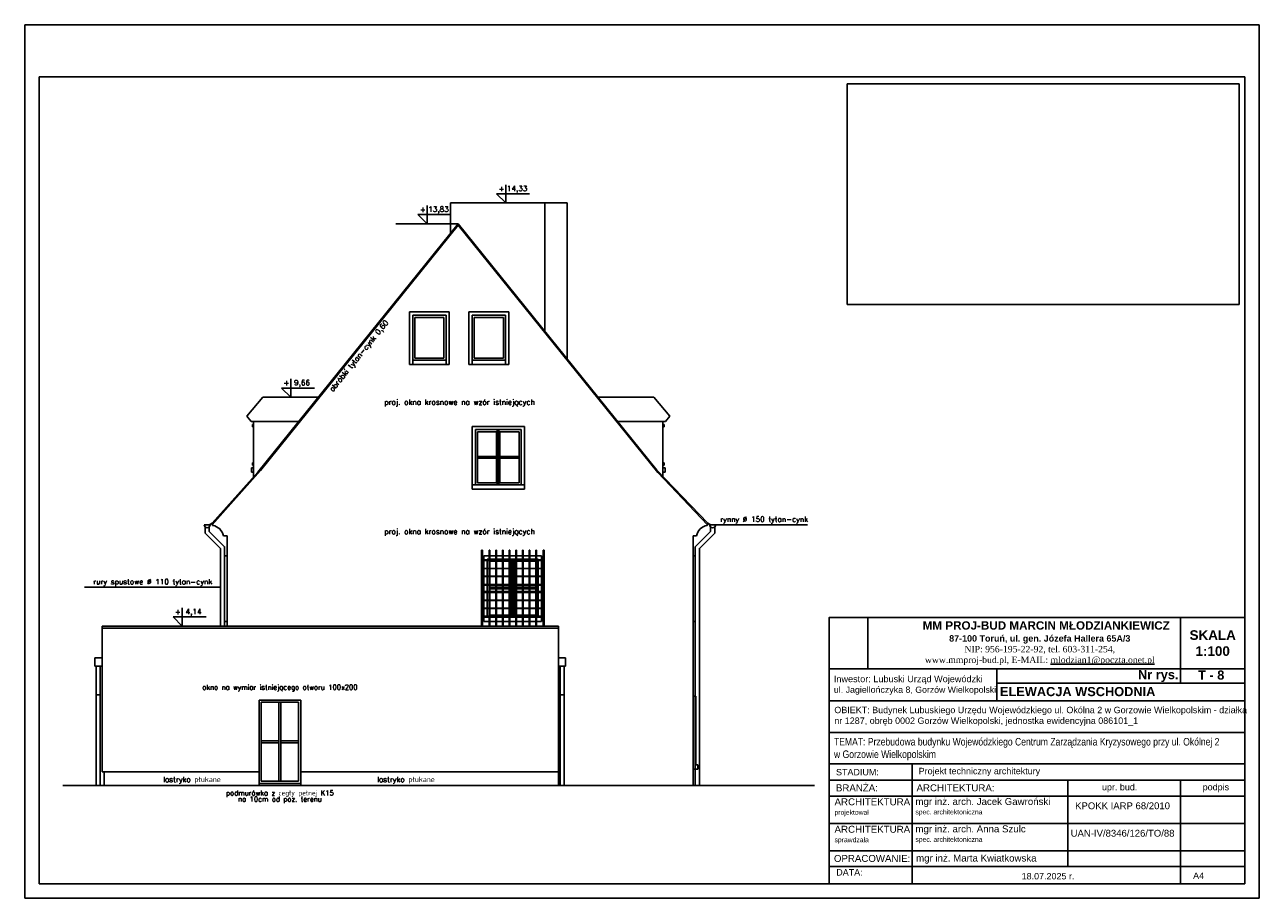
# Model space of a CAD drawing. Header units: millimetres. Extents: x 11979 to 37895, y 18730 to 47884.
# Tile 85 of 256: x 34200 to 37170, y 28052 to 30152. Entities that reach past the tile are written whole.
import ezdxf
from ezdxf.enums import TextEntityAlignment as Align

# ---------------------------------------------------------------- set-up
doc = ezdxf.new("R2010")
doc.units = ezdxf.units.MM
doc.linetypes.add('HIDDEN', pattern=[0.375, 0.25, -0.125])
for name, color, linetype in [('-LI-WIDOK', 2, 'Continuous'), ('-MEBLE', 1, 'Continuous'), ('-RAMKA', 2, 'Continuous'), ('-TABELKA', 2, 'Continuous'), ('-WYMIAR', 8, 'Continuous'), ('0-RAMKA-1', 2, 'Continuous'), ('_PROJEKTOWANE', 5, 'Continuous'), ('KRESKOWANIE', 8, 'Continuous'), ('PATTERN_CLASS', 7, 'Continuous'), ('PROJEKTOWANE', 5, 'Continuous')]:
    doc.layers.add(name, color=color, linetype=linetype)
doc.styles.add('ARIAL', font='arial.ttf', dxfattribs={"height": 0.5})
doc.styles.add('SIMPLEX', font='simplex')
picture_1 = doc.add_image_def('image3.jpg', size_in_pixel=(3264, 1836))
picture_2 = doc.add_image_def('image6.jpg', size_in_pixel=(2304, 3037))

# ---------------------------------------------------------------- blocks, each defined once
blk = doc.blocks.new('FRWERFRWFSDWR')
at = {"layer": '-RAMKA', "color": 8}
for p, q in [((7167.9, 12472.2), (10137.9, 12472.2)), ((7167.9, 12472.2), (7167.9, 10372.2)), ((10137.9, 12472.2), (10137.9, 10372.2)), ((7167.9, 10372.2), (10137.9, 10372.2))]:
    blk.add_line(p, q, dxfattribs=at)
at = {"layer": '-RAMKA', "color": 2}
for p, q in [((10102.9, 12347.2), (7202.9, 12347.2)), ((7202.9, 12347.2), (7202.9, 10407.2)), ((7202.9, 10407.2), (10102.9, 10407.2))]:
    blk.add_line(p, q, dxfattribs=at)
at = {"layer": '-RAMKA'}
blk.add_line((10102.9, 10407.2), (10102.9, 12347.2), dxfattribs=at)

msp = doc.modelspace()

# ---------------------------------------------------------------- linework, layer by layer
at = {"layer": '-LI-WIDOK'}
for p, q in [((35224.25, 29723.62), (35505.25, 29723.62)), ((35224.25, 29650.06), (35224.25, 29723.62)), ((35451.25, 29415.71), (35451.25, 29723.62)), ((35505.25, 29348.75), (35505.25, 29723.62)), ((35243.27, 29673.62), (34761.27, 29076.62)), ((35243.27, 29673.62), (35720.66, 29081.62)), ((35221.77, 29461.62), (35125.77, 29461.62)), ((35125.77, 29461.62), (35125.77, 29335.62)), ((35213.77, 29453.62), (35133.77, 29453.62)), ((35133.77, 29453.62), (35133.77, 29345.62)), ((35213.77, 29345.62), (35213.77, 29453.62)), ((35221.77, 29335.62), (35221.77, 29461.62)), ((35364.77, 29461.62), (35268.77, 29461.62)), ((35268.77, 29461.62), (35268.77, 29335.62)), ((35356.77, 29453.62), (35276.77, 29453.62)), ((35276.77, 29453.62), (35276.77, 29345.62)), ((35356.77, 29345.62), (35356.77, 29453.62)), ((35364.77, 29335.62), (35364.77, 29461.62)), ((35133.77, 29345.62), (35213.77, 29345.62)), ((35133.77, 29345.62), (35133.77, 29335.62)), ((35213.77, 29345.62), (35213.77, 29335.62)), ((35276.77, 29345.62), (35356.77, 29345.62)), ((35276.77, 29345.62), (35276.77, 29335.62)), ((35356.77, 29345.62), (35356.77, 29335.62)), ((35125.77, 29335.62), (35221.77, 29335.62)), ((35268.77, 29335.62), (35364.77, 29335.62)), ((34734.45, 29210.82), (34773.14, 29256.69)), ((34907.05, 29256.69), (34773.14, 29256.69)), ((35579.49, 29256.69), (35713.4, 29256.69)), ((35752.09, 29210.82), (35713.4, 29256.69)), ((34745.02, 29198.05), (34734.45, 29210.82)), ((34859.76, 29198.05), (34745.02, 29198.05)), ((34750.87, 29103.34), (34750.87, 29198.05)), ((34755.87, 29198.05), (34859.76, 29198.05)), ((35626.77, 29198.05), (35741.52, 29198.05)), ((35730.66, 29198.05), (35626.77, 29198.05)), ((35735.66, 29103.34), (35735.66, 29198.05)), ((35741.52, 29198.05), (35752.09, 29210.82)), ((34750.87, 29191.11), (34747.99, 29191.11)), ((34747.99, 29191.11), (34747.99, 29185.44)), ((34747.99, 29185.44), (34750.87, 29185.44)), ((34750.87, 29185.44), (34750.87, 29181.33)), ((35402.44, 29186.62), (35276.77, 29186.62)), ((35276.77, 29186.62), (35276.77, 29035.62)), ((35394.44, 29178.62), (35284.77, 29178.62)), ((35284.77, 29178.62), (35284.77, 29045.62)), ((35394.44, 29045.62), (35394.44, 29178.62)), ((35402.44, 29035.62), (35402.44, 29186.62)), ((35735.66, 29191.11), (35738.54, 29191.11)), ((35735.66, 29185.44), (35735.66, 29181.33)), ((35738.54, 29185.44), (35735.66, 29185.44)), ((35738.54, 29191.11), (35738.54, 29185.44)), ((34651.27, 28953.62), (34761.27, 29076.62)), ((34745.87, 29076.62), (34745.87, 29086.62)), ((34745.87, 29086.62), (34750.87, 29086.62)), ((34750.87, 29076.62), (34745.87, 29076.62)), ((34747.99, 29099.24), (34750.87, 29099.24)), ((34747.99, 29093.57), (34747.99, 29099.24)), ((34750.87, 29093.57), (34747.99, 29093.57)), ((34750.87, 29099.24), (34750.87, 29103.34)), ((34750.87, 29065), (34750.87, 29099.24)), ((35843.25, 28953.62), (35720.66, 29081.62)), ((35735.66, 29099.24), (35735.66, 29103.34)), ((35735.66, 29065.96), (35735.66, 29099.24)), ((35738.54, 29099.24), (35735.66, 29099.24)), ((35735.66, 29093.57), (35738.54, 29093.57)), ((35740.66, 29086.62), (35735.66, 29086.62)), ((35735.66, 29076.62), (35740.66, 29076.62)), ((35738.54, 29093.57), (35738.54, 29099.24)), ((35740.66, 29076.62), (35740.66, 29086.62)), ((35276.77, 29045.62), (35402.44, 29045.62)), ((35276.77, 29035.62), (35402.44, 29035.62)), ((34651.27, 28950.18), (34651.27, 28953.62)), ((35843.25, 28950.18), (35843.25, 28953.62)), ((34683.27, 28923.62), (34678.27, 28923.62)), ((34687.27, 28923.62), (34682.27, 28923.62)), ((34687.27, 28706.39), (34687.27, 28923.62)), ((35808.27, 28362.62), (35808.27, 28923.62)), ((35808.27, 28923.62), (35816.25, 28923.62)), ((34687.27, 28875.62), (34681.27, 28875.62)), ((34681.27, 28875.62), (34681.27, 28870.62)), ((34681.27, 28875.62), (34681.27, 28727.62)), ((34687.27, 28882.62), (34687.27, 28876.62)), ((34687.27, 28727.62), (34687.27, 28876.62)), ((35317.49, 28875.62), (35304.77, 28875.62)), ((35304.77, 28875.62), (35304.77, 28866.1)), ((35333.49, 28875.62), (35319.49, 28875.62)), ((35349.49, 28875.62), (35335.49, 28875.62)), ((35365.49, 28875.62), (35351.49, 28875.62)), ((35381.49, 28875.62), (35367.49, 28875.62)), ((35397.49, 28875.62), (35383.49, 28875.62)), ((35413.49, 28875.62), (35399.49, 28875.62)), ((35429.49, 28875.62), (35415.49, 28875.62)), ((35443.77, 28875.62), (35431.49, 28875.62)), ((35443.77, 28866.1), (35443.77, 28875.62)), ((35813.27, 28875.62), (35808.27, 28875.62)), ((35304.77, 28864.1), (35304.77, 28845.1)), ((35304.77, 28844.6), (35304.77, 28826.26)), ((35312.77, 28867.62), (35312.77, 28866.1)), ((35317.49, 28867.62), (35312.77, 28867.62)), ((35312.77, 28864.1), (35312.77, 28845.1)), ((35312.77, 28844.6), (35312.77, 28826.26)), ((35333.49, 28867.62), (35319.49, 28867.62)), ((35349.49, 28867.62), (35335.49, 28867.62)), ((35365.49, 28867.62), (35351.49, 28867.62)), ((35381.49, 28867.62), (35367.49, 28867.62)), ((35397.49, 28867.62), (35383.49, 28867.62)), ((35413.49, 28867.62), (35399.49, 28867.62)), ((35429.49, 28867.62), (35415.49, 28867.62)), ((35435.77, 28867.62), (35431.49, 28867.62)), ((35435.77, 28866.1), (35435.77, 28867.62)), ((35435.77, 28845.1), (35435.77, 28864.1)), ((35435.77, 28826.26), (35435.77, 28844.6)), ((35443.77, 28845.1), (35443.77, 28864.1)), ((35443.77, 28826.26), (35443.77, 28844.6)), ((35304.77, 28825.76), (35304.77, 28806.76)), ((35312.77, 28825.76), (35312.77, 28806.76)), ((35435.77, 28806.76), (35435.77, 28825.76)), ((35443.77, 28806.76), (35443.77, 28825.76)), ((35304.77, 28804.76), (35304.77, 28789.4)), ((35304.77, 28787.4), (35304.77, 28768.4)), ((35312.77, 28804.76), (35312.77, 28789.4)), ((35312.77, 28787.4), (35312.77, 28768.4)), ((35435.77, 28789.4), (35435.77, 28804.76)), ((35435.77, 28768.4), (35435.77, 28787.4)), ((35443.77, 28789.4), (35443.77, 28804.76)), ((35443.77, 28768.4), (35443.77, 28787.4)), ((35304.77, 28767.9), (35304.77, 28749.55)), ((35312.77, 28767.9), (35312.77, 28749.55)), ((35435.77, 28749.55), (35435.77, 28767.9)), ((35443.77, 28749.55), (35443.77, 28767.9)), ((35304.77, 28749.05), (35304.77, 28730.05)), ((35304.77, 28728.05), (35304.77, 28717.62)), ((35304.77, 28727.62), (35317.49, 28727.62)), ((35312.77, 28749.05), (35312.77, 28730.05)), ((35312.77, 28728.05), (35312.77, 28727.62)), ((35319.49, 28727.62), (35333.49, 28727.62)), ((35335.49, 28727.62), (35349.49, 28727.62)), ((35351.49, 28727.62), (35365.49, 28727.62)), ((35367.49, 28727.62), (35381.49, 28727.62)), ((35383.49, 28727.62), (35397.49, 28727.62)), ((35399.49, 28727.62), (35413.49, 28727.62)), ((35415.49, 28727.62), (35429.49, 28727.62)), ((35431.49, 28727.62), (35443.77, 28727.62)), ((35435.77, 28730.05), (35435.77, 28749.05)), ((35435.77, 28727.62), (35435.77, 28728.05)), ((35443.77, 28730.05), (35443.77, 28749.05)), ((35443.77, 28717.62), (35443.77, 28728.05)), ((34386.27, 28356.39), (34386.27, 28706.39)), ((34386.27, 28356.39), (34386.27, 28706.39)), ((34687.27, 28717.62), (34681.25, 28717.62)), ((35304.77, 28717.62), (35317.49, 28717.62)), ((35319.49, 28717.62), (35333.49, 28717.62)), ((35335.49, 28717.62), (35349.49, 28717.62)), ((35351.49, 28717.62), (35365.49, 28717.62)), ((35367.49, 28717.62), (35381.49, 28717.62)), ((35383.49, 28717.62), (35397.49, 28717.62)), ((35399.49, 28717.62), (35413.49, 28717.62)), ((35415.49, 28717.62), (35429.49, 28717.62)), ((35431.49, 28717.62), (35443.77, 28717.62)), ((35484.27, 28706.39), (35484.27, 28323.39)), ((35808.27, 28717.62), (35813.27, 28717.62)), ((35814.65, 28537.62), (35807.96, 28537.61)), ((35814.65, 28537.62), (35814.65, 28372.62)), ((35819.77, 28372.62), (35814.65, 28372.62)), ((35819.77, 28362.62), (35819.77, 28372.62)), ((34386.27, 28356.39), (34391.27, 28356.39)), ((34386.27, 28356.39), (34764.27, 28356.39)), ((34391.27, 28356.39), (34391.27, 28323.39)), ((35484.27, 28356.39), (34864.27, 28356.39)), ((35808.27, 28362.62), (35819.77, 28362.62)), ((35808.27, 28323.39), (35808.27, 28362.62)), ((34291.73, 28323.39), (36100.59, 28323.39))]:
    msp.add_line(p, q, dxfattribs=at)
for centre, start, end in [((34647.54, 28917.37), 11.49504, 80.4526), ((35846.97, 28917.37), 99.5474, 168.50496)]:
    msp.add_arc(centre, 31.35, start, end, dxfattribs=at)
for centre, major_axis, ratio, start_param, end_param in [((34651.71, 28950.29), (0.392, 0.518), 0.526716, 2.1588376, 3.8844313), ((35842.81, 28949.14), (-1.4, 0.49), 0.4271739, 4.7335906, 7.1699133), ((35841.77, 28948.64), (-0.638, 0.124), 0.526716, 1.6727625, 4.8178412)]:
    msp.add_ellipse(centre, major_axis=major_axis, ratio=ratio, start_param=start_param, end_param=end_param, dxfattribs=at)
at = {"layer": '-LI-WIDOK', "extrusion": (0, 0, -1)}
for centre, major_axis, ratio, start_param, end_param in [((34651.7, 28949.14), (1.4, 0.49), 0.4271739, 4.7335906, 7.1699133), ((34652.74, 28948.64), (0.638, 0.124), 0.526716, 1.6727625, 4.8178412), ((35842.8, 28950.29), (-0.392, 0.518), 0.526716, 2.1588376, 3.8844313)]:
    msp.add_ellipse(centre, major_axis=major_axis, ratio=ratio, start_param=start_param, end_param=end_param, dxfattribs=at)
at = {"layer": '-MEBLE'}
for p, q in [((35357.4, 29767.51), (35357.4, 29723.62)), ((35335.46, 29745.56), (35414.81, 29745.56)), ((35335.46, 29745.56), (35357.4, 29723.62)), ((35168.31, 29717.51), (35168.31, 29673.62)), ((35243.27, 29673.62), (35093.36, 29673.62)), ((35146.37, 29695.56), (35168.31, 29673.62)), ((35146.37, 29695.56), (35225.72, 29695.56)), ((34840.09, 29300.57), (34840.09, 29256.69)), ((34818.15, 29278.63), (34897.5, 29278.63)), ((34818.15, 29278.63), (34840.09, 29256.69)), ((34579.26, 28750.28), (34579.26, 28706.39)), ((34557.32, 28728.33), (34579.26, 28706.39)), ((34557.32, 28728.33), (34636.67, 28728.33))]:
    msp.add_line(p, q, dxfattribs=at)
at = {"layer": '-TABELKA'}
for p, q in [((35299.24, 28888.67), (35299.24, 28706.39)), ((35299.24, 28888.67), (35301.24, 28888.67)), ((35301.24, 28888.67), (35301.24, 28706.39)), ((35317.49, 28888.67), (35317.49, 28706.39)), ((35317.49, 28888.67), (35319.49, 28888.67)), ((35319.49, 28888.67), (35319.49, 28706.39)), ((35333.49, 28888.67), (35333.49, 28706.39)), ((35333.49, 28888.67), (35335.49, 28888.67)), ((35335.49, 28888.67), (35335.49, 28706.39)), ((35349.49, 28888.67), (35349.49, 28706.39)), ((35349.49, 28888.67), (35351.49, 28888.67)), ((35351.49, 28888.67), (35351.49, 28706.39)), ((35365.49, 28888.67), (35365.49, 28706.39)), ((35365.49, 28888.67), (35367.49, 28888.67)), ((35367.49, 28888.67), (35367.49, 28706.39)), ((35367.49, 28888.67), (35367.49, 28706.39)), ((35381.49, 28888.67), (35381.49, 28706.39)), ((35381.49, 28888.67), (35383.49, 28888.67)), ((35383.49, 28888.67), (35383.49, 28706.39)), ((35397.49, 28888.67), (35397.49, 28706.39)), ((35397.49, 28888.67), (35399.49, 28888.67)), ((35399.49, 28888.67), (35399.49, 28706.39)), ((35413.49, 28888.67), (35413.49, 28706.39)), ((35413.49, 28888.67), (35415.49, 28888.67)), ((35415.49, 28888.67), (35415.49, 28706.39)), ((35429.49, 28888.67), (35429.49, 28706.39)), ((35429.49, 28888.67), (35431.49, 28888.67)), ((35431.49, 28888.67), (35431.49, 28706.39)), ((35447.89, 28888.67), (35447.89, 28706.39)), ((35447.89, 28888.67), (35449.89, 28888.67)), ((35449.89, 28888.67), (35449.89, 28706.39)), ((35301.24, 28866.1), (35317.49, 28866.1)), ((35301.24, 28864.1), (35317.49, 28864.1)), ((35301.24, 28845.1), (35317.49, 28845.1)), ((35301.24, 28844.6), (35317.49, 28844.6)), ((35319.49, 28866.1), (35333.49, 28866.1)), ((35319.49, 28864.1), (35333.49, 28864.1)), ((35319.49, 28845.1), (35333.49, 28845.1)), ((35319.49, 28844.6), (35333.49, 28844.6)), ((35335.49, 28866.1), (35349.49, 28866.1)), ((35335.49, 28864.1), (35349.49, 28864.1)), ((35335.49, 28845.1), (35349.49, 28845.1)), ((35335.49, 28844.6), (35349.49, 28844.6)), ((35351.49, 28866.1), (35365.49, 28866.1)), ((35351.49, 28864.1), (35365.49, 28864.1)), ((35351.49, 28845.1), (35365.49, 28845.1)), ((35351.49, 28844.6), (35365.49, 28844.6)), ((35367.49, 28866.1), (35381.49, 28866.1)), ((35367.49, 28864.1), (35381.49, 28864.1)), ((35367.49, 28845.1), (35381.49, 28845.1)), ((35367.49, 28844.6), (35381.49, 28844.6)), ((35383.49, 28866.1), (35397.49, 28866.1)), ((35383.49, 28864.1), (35397.49, 28864.1)), ((35383.49, 28845.1), (35397.49, 28845.1)), ((35383.49, 28844.6), (35397.49, 28844.6)), ((35399.49, 28866.1), (35413.49, 28866.1)), ((35399.49, 28864.1), (35413.49, 28864.1)), ((35399.49, 28845.1), (35413.49, 28845.1)), ((35399.49, 28844.6), (35413.49, 28844.6)), ((35415.49, 28866.1), (35429.49, 28866.1)), ((35415.49, 28864.1), (35429.49, 28864.1)), ((35415.49, 28845.1), (35429.49, 28845.1)), ((35415.49, 28844.6), (35429.49, 28844.6)), ((35431.49, 28866.1), (35447.89, 28866.1)), ((35431.49, 28864.1), (35447.89, 28864.1)), ((35431.49, 28845.1), (35447.89, 28845.1)), ((35431.49, 28844.6), (35447.89, 28844.6)), ((35301.24, 28826.26), (35317.49, 28826.26)), ((35301.24, 28825.76), (35317.49, 28825.76)), ((35319.49, 28826.26), (35333.49, 28826.26)), ((35319.49, 28825.76), (35333.49, 28825.76)), ((35335.49, 28826.26), (35349.49, 28826.26)), ((35335.49, 28825.76), (35349.49, 28825.76)), ((35351.49, 28826.26), (35365.49, 28826.26)), ((35351.49, 28825.76), (35365.49, 28825.76)), ((35367.49, 28826.26), (35381.49, 28826.26)), ((35367.49, 28825.76), (35381.49, 28825.76)), ((35383.49, 28826.26), (35397.49, 28826.26)), ((35383.49, 28825.76), (35397.49, 28825.76)), ((35399.49, 28826.26), (35413.49, 28826.26)), ((35399.49, 28825.76), (35413.49, 28825.76)), ((35415.49, 28826.26), (35429.49, 28826.26)), ((35415.49, 28825.76), (35429.49, 28825.76)), ((35431.49, 28826.26), (35447.89, 28826.26)), ((35431.49, 28825.76), (35447.89, 28825.76)), ((35301.24, 28806.76), (35317.49, 28806.76)), ((35301.24, 28804.76), (35317.49, 28804.76)), ((35301.24, 28789.4), (35317.57, 28789.4)), ((35301.24, 28787.4), (35317.49, 28787.4)), ((35319.49, 28806.76), (35333.49, 28806.76)), ((35319.49, 28804.76), (35333.49, 28804.76)), ((35319.49, 28789.4), (35333.49, 28789.4)), ((35319.49, 28787.4), (35333.49, 28787.4)), ((35335.49, 28806.76), (35349.49, 28806.76)), ((35335.49, 28804.76), (35349.49, 28804.76)), ((35335.49, 28789.4), (35349.49, 28789.4)), ((35335.49, 28787.4), (35349.49, 28787.4)), ((35351.49, 28806.76), (35365.49, 28806.76)), ((35351.49, 28804.76), (35365.49, 28804.76)), ((35351.49, 28789.4), (35365.49, 28789.4)), ((35351.49, 28787.4), (35365.49, 28787.4)), ((35367.49, 28806.76), (35381.49, 28806.76)), ((35367.49, 28804.76), (35381.49, 28804.76)), ((35367.49, 28789.4), (35381.49, 28789.4)), ((35367.49, 28787.4), (35381.49, 28787.4)), ((35383.49, 28806.76), (35397.49, 28806.76)), ((35383.49, 28804.76), (35397.49, 28804.76)), ((35383.49, 28789.4), (35397.49, 28789.4)), ((35383.49, 28787.4), (35397.49, 28787.4)), ((35399.49, 28806.76), (35413.49, 28806.76)), ((35399.49, 28804.76), (35413.49, 28804.76)), ((35399.49, 28789.4), (35413.49, 28789.4)), ((35399.49, 28787.4), (35413.49, 28787.4)), ((35415.49, 28806.76), (35429.49, 28806.76)), ((35415.49, 28804.76), (35429.49, 28804.76)), ((35415.49, 28789.4), (35429.49, 28789.4)), ((35415.49, 28787.4), (35429.49, 28787.4)), ((35431.24, 28789.4), (35449.89, 28789.4)), ((35431.24, 28787.4), (35449.89, 28787.4)), ((35431.49, 28806.76), (35449.89, 28806.76)), ((35431.49, 28804.76), (35449.89, 28804.76)), ((35301.24, 28768.4), (35317.49, 28768.4)), ((35301.24, 28767.9), (35317.49, 28767.9)), ((35319.49, 28768.4), (35333.49, 28768.4)), ((35319.49, 28767.9), (35333.49, 28767.9)), ((35335.49, 28768.4), (35349.49, 28768.4)), ((35335.49, 28767.9), (35349.49, 28767.9)), ((35351.49, 28768.4), (35365.49, 28768.4)), ((35351.49, 28767.9), (35365.49, 28767.9)), ((35367.49, 28768.4), (35381.49, 28768.4)), ((35367.49, 28767.9), (35381.49, 28767.9)), ((35383.49, 28768.4), (35397.49, 28768.4)), ((35383.49, 28767.9), (35397.49, 28767.9)), ((35399.49, 28768.4), (35413.49, 28768.4)), ((35399.49, 28767.9), (35413.49, 28767.9)), ((35415.49, 28768.4), (35429.49, 28768.4)), ((35415.49, 28767.9), (35429.49, 28767.9)), ((35431.49, 28768.4), (35447.89, 28768.4)), ((35431.49, 28767.9), (35447.89, 28767.9)), ((35301.24, 28749.55), (35317.49, 28749.55)), ((35301.24, 28749.05), (35317.49, 28749.05)), ((35301.24, 28730.05), (35317.49, 28730.05)), ((35301.24, 28728.05), (35317.49, 28728.05)), ((35319.49, 28749.55), (35333.49, 28749.55)), ((35319.49, 28749.05), (35333.49, 28749.05)), ((35319.49, 28730.05), (35333.49, 28730.05)), ((35319.49, 28728.05), (35333.49, 28728.05)), ((35335.49, 28749.55), (35349.49, 28749.55)), ((35335.49, 28749.05), (35349.49, 28749.05)), ((35335.49, 28730.05), (35349.49, 28730.05)), ((35335.49, 28728.05), (35349.49, 28728.05)), ((35351.49, 28749.55), (35365.49, 28749.55)), ((35351.49, 28749.05), (35365.49, 28749.05)), ((35351.49, 28730.05), (35365.49, 28730.05)), ((35351.49, 28728.05), (35365.49, 28728.05)), ((35367.49, 28749.55), (35381.49, 28749.55)), ((35367.49, 28749.05), (35381.49, 28749.05)), ((35367.49, 28730.05), (35381.49, 28730.05)), ((35367.49, 28728.05), (35381.49, 28728.05)), ((35383.49, 28749.55), (35397.49, 28749.55)), ((35383.49, 28749.05), (35397.49, 28749.05)), ((35383.49, 28730.05), (35397.49, 28730.05)), ((35383.49, 28728.05), (35397.49, 28728.05)), ((35399.49, 28749.55), (35413.49, 28749.55)), ((35399.49, 28749.05), (35413.49, 28749.05)), ((35399.49, 28730.05), (35413.49, 28730.05)), ((35399.49, 28728.05), (35413.49, 28728.05)), ((35415.49, 28749.55), (35429.49, 28749.55)), ((35415.49, 28749.05), (35429.49, 28749.05)), ((35415.49, 28730.05), (35429.49, 28730.05)), ((35415.49, 28728.05), (35429.49, 28728.05)), ((35431.49, 28749.55), (35447.89, 28749.55)), ((35431.49, 28749.05), (35447.89, 28749.05)), ((35431.49, 28728.05), (35447.89, 28728.05)), ((35431.57, 28730.05), (35447.89, 28730.05))]:
    msp.add_line(p, q, dxfattribs=at)
at = {"layer": 'PATTERN_CLASS'}
for p, q in [((36980.97, 28726.79), (36980.97, 28569.21)), ((36135.11, 28603.76), (37135.25, 28603.76)), ((36538.9, 28603.76), (36538.9, 28526.62)), ((36538.9, 28569.21), (37135.25, 28569.21)), ((36135.11, 28526.62), (37135.25, 28526.62)), ((36135.11, 28450.79), (37135.25, 28450.79)), ((36135.11, 28374.97), (37135.25, 28374.97)), ((36335.18, 28374.97), (36335.18, 28087.07)), ((36135.11, 28336.4), (37135.25, 28336.4)), ((36709.47, 28336.4), (36709.47, 28128.25)), ((36980.97, 28336.4), (36980.97, 28087.07)), ((36135.11, 28297.83), (37135.25, 28297.83)), ((36135.11, 28297.83), (37135.25, 28297.83)), ((36135.11, 28297.83), (37135.25, 28297.83)), ((36135.11, 28231.87), (37135.25, 28231.87)), ((36135.11, 28231.87), (37135.25, 28231.87)), ((36135.11, 28165.92), (37135.25, 28165.92)), ((36135.11, 28165.92), (37135.25, 28165.92)), ((36135.11, 28128.25), (37135.25, 28128.25)), ((36135.11, 28087.07), (37135.25, 28087.07)), ((36135.11, 28087.06), (37135.25, 28087.06))]:
    msp.add_line(p, q, dxfattribs=at)
msp.add_lwpolyline([(36135.11, 28087.09), (37135.25, 28087.09), (37135.25, 28727.05), (36135.11, 28727.05)], close=True, dxfattribs=at)
at = {"layer": 'PROJEKTOWANE'}
for p, q in [((35208.77, 29448.62), (35138.77, 29448.62)), ((35138.77, 29448.62), (35138.77, 29350.62)), ((35208.77, 29350.62), (35208.77, 29448.62)), ((35351.77, 29448.62), (35281.77, 29448.62)), ((35281.77, 29448.62), (35281.77, 29350.62)), ((35351.77, 29350.62), (35351.77, 29448.62)), ((35138.77, 29350.62), (35208.77, 29350.62)), ((35281.77, 29350.62), (35351.77, 29350.62)), ((35335.1, 29173.62), (35289.77, 29173.62)), ((35289.77, 29173.62), (35289.77, 29050.62)), ((35335.1, 29173.62), (35335.1, 29050.62)), ((35337.1, 29178.62), (35337.1, 29045.62)), ((35341.1, 29178.62), (35341.1, 29045.62)), ((35389.44, 29173.62), (35343.1, 29173.62)), ((35343.1, 29173.62), (35343.1, 29050.62)), ((35389.44, 29050.62), (35389.44, 29173.62)), ((35335.1, 29114.12), (35289.77, 29114.12)), ((35335.1, 29110.12), (35289.77, 29110.12)), ((35389.44, 29114.12), (35343.1, 29114.12)), ((35389.44, 29110.12), (35343.1, 29110.12)), ((35289.77, 29050.62), (35335.1, 29050.62)), ((35343.1, 29050.62), (35389.44, 29050.62)), ((34632.29, 28949.8), (34646.29, 28949.8)), ((34645.58, 28950.51), (34651.27, 28953.62)), ((35848.93, 28950.51), (35843.25, 28953.62)), ((35862.22, 28949.8), (35848.22, 28949.8)), ((35333.49, 28862.62), (35319.49, 28862.62)), ((35349.49, 28862.62), (35335.49, 28862.62)), ((35365.49, 28862.62), (35351.49, 28862.62)), ((35370.27, 28862.62), (35367.49, 28862.62)), ((35370.27, 28862.62), (35370.27, 28845.1)), ((35370.27, 28844.6), (35370.27, 28826.26)), ((35372.27, 28867.62), (35372.27, 28866.1)), ((35372.27, 28864.1), (35372.27, 28845.1)), ((35372.27, 28844.6), (35372.27, 28826.26)), ((35376.27, 28867.62), (35376.27, 28866.1)), ((35376.27, 28864.1), (35376.27, 28845.1)), ((35376.27, 28844.6), (35376.27, 28826.26)), ((35381.49, 28862.62), (35378.27, 28862.62)), ((35378.27, 28862.62), (35378.27, 28845.1)), ((35378.27, 28844.6), (35378.27, 28826.26)), ((35397.49, 28862.62), (35383.49, 28862.62)), ((35413.49, 28862.62), (35399.49, 28862.62)), ((35429.49, 28862.62), (35415.49, 28862.62)), ((35370.27, 28825.76), (35370.27, 28806.76)), ((35372.27, 28825.76), (35372.27, 28806.76)), ((35376.27, 28825.76), (35376.27, 28806.76)), ((35378.27, 28825.76), (35378.27, 28806.76)), ((35333.49, 28799.62), (35319.49, 28799.62)), ((35333.49, 28795.62), (35319.49, 28795.62)), ((35349.49, 28799.62), (35335.49, 28799.62)), ((35349.49, 28795.62), (35335.49, 28795.62)), ((35365.49, 28799.62), (35351.49, 28799.62)), ((35365.49, 28795.62), (35351.49, 28795.62)), ((35370.27, 28799.62), (35367.49, 28799.62)), ((35370.27, 28795.62), (35367.49, 28795.62)), ((35370.27, 28804.76), (35370.27, 28799.62)), ((35370.27, 28799.62), (35370.27, 28789.4)), ((35370.27, 28787.4), (35370.27, 28768.4)), ((35372.27, 28804.76), (35372.27, 28799.62)), ((35372.27, 28799.62), (35372.27, 28789.4)), ((35372.27, 28799.62), (35372.27, 28789.4)), ((35372.27, 28787.4), (35372.27, 28768.4)), ((35372.27, 28787.4), (35372.27, 28768.4)), ((35376.27, 28804.76), (35376.27, 28799.62)), ((35376.27, 28799.62), (35376.27, 28789.4)), ((35376.27, 28795.62), (35376.27, 28789.4)), ((35376.27, 28787.4), (35376.27, 28768.4)), ((35376.27, 28787.4), (35376.27, 28768.4)), ((35378.27, 28804.76), (35378.27, 28799.62)), ((35381.49, 28799.62), (35378.27, 28799.62)), ((35378.27, 28799.62), (35378.27, 28789.4)), ((35381.49, 28795.62), (35378.27, 28795.62)), ((35378.27, 28787.4), (35378.27, 28768.4)), ((35397.49, 28799.62), (35383.49, 28799.62)), ((35397.49, 28795.62), (35383.49, 28795.62)), ((35413.49, 28799.62), (35399.49, 28799.62)), ((35413.49, 28795.62), (35399.49, 28795.62)), ((35429.49, 28799.62), (35415.49, 28799.62)), ((35429.49, 28795.62), (35415.49, 28795.62)), ((35370.27, 28767.9), (35370.27, 28749.55)), ((35372.27, 28767.9), (35372.27, 28749.55)), ((35372.27, 28767.9), (35372.27, 28749.55)), ((35376.27, 28767.9), (35376.27, 28749.55)), ((35376.27, 28767.9), (35376.27, 28749.55)), ((35378.27, 28767.9), (35378.27, 28749.55)), ((35319.49, 28732.62), (35333.49, 28732.62)), ((35335.49, 28732.62), (35349.49, 28732.62)), ((35351.49, 28732.62), (35365.49, 28732.62)), ((35367.49, 28732.62), (35370.27, 28732.62)), ((35370.27, 28749.05), (35370.27, 28732.62)), ((35372.27, 28749.05), (35372.27, 28730.05)), ((35372.27, 28749.05), (35372.27, 28730.05)), ((35372.27, 28728.05), (35372.27, 28727.62)), ((35372.27, 28728.05), (35372.27, 28727.62)), ((35376.27, 28749.05), (35376.27, 28730.05)), ((35376.27, 28749.05), (35376.27, 28730.05)), ((35376.27, 28728.05), (35376.27, 28727.62)), ((35376.27, 28728.05), (35376.27, 28727.62)), ((35378.27, 28749.05), (35378.27, 28732.62)), ((35378.27, 28732.62), (35381.49, 28732.62)), ((35383.49, 28732.62), (35397.49, 28732.62)), ((35399.49, 28732.62), (35413.49, 28732.62)), ((35415.49, 28732.62), (35429.49, 28732.62)), ((34386.27, 28706.39), (35484.27, 28706.39)), ((34386.27, 28701.39), (35484.27, 28701.39)), ((34386.27, 28630.39), (34369.27, 28630.39)), ((34369.27, 28630.39), (34369.27, 28610.39)), ((34369.27, 28610.39), (34386.27, 28610.39)), ((35484.27, 28630.39), (35501.27, 28630.39)), ((35501.27, 28610.39), (35484.27, 28610.39)), ((35501.27, 28630.39), (35501.27, 28610.39)), ((34372.17, 28540.79), (34382.17, 28540.79)), ((34764.27, 28323.39), (34764.27, 28528.39)), ((34764.27, 28528.39), (34864.27, 28528.39)), ((34764.27, 28528.39), (34764.27, 28323.39)), ((34764.27, 28528.39), (34864.27, 28528.39)), ((34764.27, 28328.39), (34764.27, 28528.39)), ((34764.27, 28528.39), (34864.27, 28528.39)), ((34764.27, 28528.39), (34764.27, 28328.39)), ((34764.27, 28528.39), (34864.27, 28528.39)), ((34769.27, 28523.39), (34769.27, 28333.39)), ((34769.27, 28523.39), (34859.27, 28523.39)), ((34811.77, 28523.39), (34811.77, 28333.39)), ((34816.77, 28523.39), (34816.77, 28333.39)), ((34859.27, 28523.39), (34859.27, 28333.39)), ((34864.27, 28528.39), (34864.27, 28323.39)), ((34864.27, 28528.39), (34864.27, 28328.39)), ((35498.36, 28540.79), (35488.36, 28540.79)), ((34769.27, 28430.89), (34811.77, 28430.89)), ((34769.27, 28425.89), (34811.77, 28425.89)), ((34816.77, 28430.89), (34859.27, 28430.89)), ((34816.77, 28425.89), (34859.27, 28425.89)), ((34764.27, 28328.39), (34864.27, 28328.39)), ((34764.27, 28328.39), (34864.27, 28328.39)), ((34769.27, 28333.39), (34859.27, 28333.39))]:
    msp.add_line(p, q, dxfattribs=at)
at = {"layer": 'PROJEKTOWANE', "linetype": 'HIDDEN', "ltscale": 5}
for p, q in [((35855.22, 28949.8), (36083.82, 28949.8)), ((34344.19, 28799.68), (34671.25, 28799.68))]:
    msp.add_line(p, q, dxfattribs=at)
at = {"layer": 'PROJEKTOWANE'}
for points in [[(34651.28, 28949.82), (34767.37, 29080.3), (35243.27, 29670.44), (35723.74, 29075.33), (35843.22, 28949.8)], [(34671.25, 28706.39), (34671.25, 28892.96), (34634.29, 28929.92), (34634.29, 28944.9)], [(34681.25, 28706.39), (34681.25, 28897.1), (34644.29, 28934.06), (34644.29, 28944.9)], [(35813.27, 28323.39), (35813.27, 28323.39), (35813.27, 28897.1), (35850.22, 28934.06), (35850.22, 28944.9)], [(35823.27, 28323.39), (35823.27, 28323.39), (35823.27, 28892.96), (35860.22, 28929.92), (35860.22, 28944.9)], [(34372.17, 28323.39), (34372.17, 28610.39)], [(34382.17, 28323.39), (34382.17, 28610.39)], [(35488.36, 28323.39), (35488.36, 28610.39)], [(35498.36, 28323.39), (35498.36, 28610.39)]]:
    msp.add_lwpolyline(points, dxfattribs=at)
for centre in [(34639.29, 28949.8), (35855.22, 28949.8)]:
    msp.add_arc(centre, 7, 180, 0, dxfattribs=at)

# ---------------------------------------------------------------- block references
at = {"layer": '_PROJEKTOWANE'}
msp.add_blockref('FRWERFRWFSDWR', (27032.38, 17679.85), dxfattribs=at)

# ---------------------------------------------------------------- texts
at = {"layer": '-LI-WIDOK', "style": 'SIMPLEX'}
for s, p in [('+', (35347, 29758.06)), ('14,33', (35384.73, 29756.59)), ('+', (35157.91, 29708.06)), ('13,83', (35195.65, 29706.59)), ('+', (34829.69, 29291.12)), ('9,66', (34867.42, 29289.65)), ('+', (34568.86, 28740.83)), ('4,14', (34606.59, 28739.36))]:
    msp.add_text(s, height=12.8, dxfattribs=at).set_placement(p, align=Align.MIDDLE)
at = {"layer": '0-RAMKA-1', "style": 'ARIAL'}
for s, insert, char_height, width, attachment_point in [('{\\fArial|b1|i0|c238|p34;\\H1.3x;    \\C170;MM PROJ-BUD MARCIN MŁODZIANKIEWICZ\\H0.7692x; \\C256;\\P87-100 Toruń, ul. gen. Józefa Hallera 65A/3\\P\\fTimes New Roman|b0|i0|c238|p18;NIP: 956-195-22-92, tel. 603-311-254,\\P\\C170;www.mmproj-bud.pl, E-MAIL: \\Lmlodzian1@poczta.onet.pl}', (36642.13, 28665.34), 15.4281, 677.6793, 5), ('{\\fArial|b1|i0|c238|p34;Nr rys. }', (36878.47, 28586.48), 22, 590.5642, 4), ('\\fArial|b1|i0|c238|p34;T - 8', (37022.92, 28588.53), 22, 590.5642, 4), ('\\fArial|b1|i0|c238|p34;ELEWACJA WSCHODNIA', (36546.35, 28548.83), 22, 706.6629, 4), ('OBIEKT: Budynek Lubuskiego Urzędu Wojewódzkiego ul. Okólna 2 w Gorzowie Wielkopolskim - działka nr 1287, obręb 0002 Gorzów Wielkopolski, jednostka ewidencyjna 086101_1', (36147.92, 28489.57), 15.42807, 990.7889, 4), ('{\\fArial Narrow|b0|i0|c238|p34;\\H1.166738x;TEMAT: Przebudowa budynku Wojewódzkiego Centrum Zarządzania Kryzysowego przy ul. Okólnej 2 w Gorzowie Wielkopolskim}', (36147.14, 28410.69), 15.42807, 932.4839, 4), ('Projekt techniczny architektury', (36350.82, 28355.68), 15.4281, 729.6726, 4), ('{\\fArial|b0|i0|c238|p34;STADIUM:}', (36151.99, 28355.22), 15.4281, 165.1553, 4), ('{\\fArial|b0|i0|c238|p34;BRANŻA:}', (36151.78, 28317.56), 16.6667, 178.4144, 4), ('{\\fArial|b0|i0|c238|p34;mgr inż. arch. Jacek Gawroński\\P\\H0.7x;spec. architektoniczna}', (36342.99, 28271.7), 16.6667, 335.8406, 4), ('ARCHITEKTURA:', (36345.72, 28317.56), 16.6667, 454.919, 4), ('{\\fArial|b0|i0|c238|p34;upr. bud.}', (36834.23, 28317.11), 15.4281, 138.8526, 5), ('{\\fArial|b0|i0|c238|p34;podpis}', (37065.83, 28317.11), 15.4281, 138.8526, 5), ('ARCHITEKTURA\\P\\H0.69651x;projektował', (36148.4, 28270.81), 16.7501, 179.3065, 4), ('{\\fArial|b0|i0|c238|p34;KPOKK IARP 68/2010}', (36841.31, 28274.31), 16.415, 228.982, 5), ('ARCHITEKTURA\\P{\\H0.69651x;sprawdzała}', (36148.4, 28204.86), 16.7501, 179.3065, 4), ('mgr inż. arch. Anna Szulc\\P\\H0.7x;spec. architektoniczna', (36342.99, 28205.74), 16.6667, 335.8406, 4), ('\\A1;UAN-IV/8346/126/TO/88', (36841.31, 28208.35), 16.415, 228.982, 5), ('OPRACOWANIE:', (36146.97, 28147.77), 16.6667, 178.4144, 4), ('mgr inż. Marta Kwiatkowska', (36344.58, 28146.28), 16.6667, 335.8406, 4), ('{\\fArial|b0|i0|c238|p34;DATA:}', (36152.59, 28114.48), 15.4281, 165.1553, 4), ('18.07.2025 r.', (36598.48, 28105.06), 15.4281, 245.7591, 4), ('A4', (37011.04, 28106.37), 15.428, 154.2807, 4)]:
    msp.add_mtext(s, dxfattribs=dict(at, insert=insert, char_height=char_height, width=width, attachment_point=attachment_point))
at = {"layer": '0-RAMKA-1', "insert": (36146.79, 28564.32), "char_height": 15.6873, "width": 517.1718, "attachment_point": 4, "line_spacing_factor": 0.996, "style": 'ARIAL'}
msp.add_mtext('\\pxt24.218372;Inwestor: Lubuski Urząd Wojewódzki\\P{\\H0.968939x;ul. Jagiellończyka 8, \\H0.986842x;Gorzów Wielkopolski}', dxfattribs=at)
at = {"layer": 'KRESKOWANIE', "insert": (37058.11, 28665.47), "char_height": 23.1421, "width": 154.2807, "attachment_point": 5, "style": 'ARIAL'}
msp.add_mtext('\\fArial|b1|i0|c238|p34;SKALA\\P1:100', dxfattribs=at)
at = {"layer": 'PROJEKTOWANE', "style": 'SIMPLEX'}
msp.add_text('obróbki tytan-cynk 0,60', height=12.8, rotation=51.11685, dxfattribs=at).set_placement((35005.32, 29355), align=Align.MIDDLE)
for s, p in [('proj. okna krosnowe na wzór istniejących', (35246.37, 29243.05)), ('rynny %%C 150 tytan-cynk', (35978.99, 28961.2)), ('proj. okna krosnowe na wzór istniejących', (35246.37, 28932.05)), ('rury spustowe %%C 110 tytan-cynk', (34508.16, 28811.08)), ('lastryko płukane', (34602.62, 28335.79)), ('lastryko płukane', (35117.38, 28335.79))]:
    msp.add_text(s, height=12.8, dxfattribs=at).set_placement(p, align=Align.MIDDLE)
for s, p in [('okno na wymiar istniejącego otworu 100x200', (34814.27, 28559.51)), ('podmurówka z cegły pełnej K15', (34814.27, 28305.47)), ('na 10cm od poz. terenu', (34814.27, 28290.4))]:
    msp.add_text(s, height=12, dxfattribs=at).set_placement(p, align=Align.MIDDLE_CENTER)

# ---------------------------------------------------------------- pictures from other files: only their frames are drawn
at = {"layer": '-LI-WIDOK'}
image = msp.add_image(picture_1, insert=(36178.7, 29479.89), size_in_units=(942.91, 530.38), rotation=0, dxfattribs=at)
image.dxf.flags = 7
at = {"layer": '-WYMIAR'}
image = msp.add_image(picture_2, insert=(36135.11, 28603.96), size_in_units=(93.48, 123.22), dxfattribs=at)
image.dxf.flags = 7
image = msp.add_image(picture_2, insert=(36135.11, 28603.76), size_in_units=(0.157, 0.207), dxfattribs=at)
image.dxf.flags = 7

doc.saveas('drawing.dxf')
